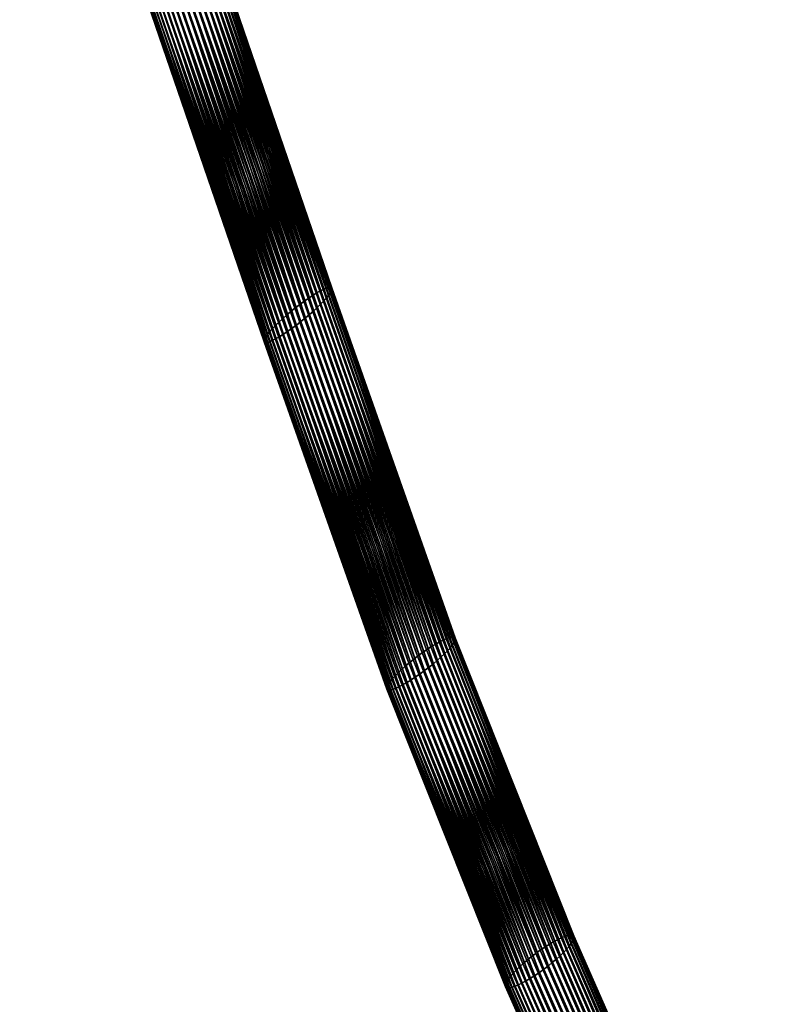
# Model space of a CAD drawing. Header units: centimetres. Extents: x -1886 to 2760, y -2774 to 68.
# Tile 3 of 77: x -1.16 to 2.04, y 38.72 to 42.9. Entities that reach past the tile are written whole.
import ezdxf

# ---------------------------------------------------------------- set-up
doc = ezdxf.new("R2010")
doc.units = ezdxf.units.CM
doc.layers.get('0').update_dxf_attribs({"true_color": 0x086e87})

msp = doc.modelspace()

# ---------------------------------------------------------------- meshes
at = {"color": 9, "true_color": 0xc1c1c1}
mesh = msp.add_polyface(dxfattribs=at)
corners = [(0.1241, 41.6951, -1092.8657), (-0.4066, 43.2407, -1093.4698), (-0.3936, 43.2551, -1093.4664), (0.1093, 41.6806, -1092.8677), (-0.4211, 43.2253, -1093.4716), (0.0758, 41.6502, -1092.8671), (-0.454, 43.1931, -1093.4701), (-0.437, 43.2094, -1093.4717), (0.0931, 41.6655, -1092.8682), (0.0577, 41.6348, -1092.8644), (-0.4719, 43.1767, -1093.467), (0.039, 41.6196, -1092.8601), (-0.4902, 43.1605, -1093.4623), (0.0013, 41.591, -1092.8473), (-0.5272, 43.1298, -1093.4486), (-0.5088, 43.1448, -1093.4561), (0.0201, 41.6049, -1092.8544), (-1.0255, 44.5897, -1094.0093), (-1.0074, 44.6065, -1094.016), (-1.0435, 44.5736, -1094.0012), (-0.5452, 43.1159, -1093.4398), (-1.061, 44.5586, -1093.9919), (-0.5624, 43.1031, -1093.4299), (-0.0171, 41.5781, -1092.8389), (-0.0348, 41.5663, -1092.8295), (-0.0666, 41.5471, -1092.8079), (-0.5935, 43.0822, -1093.4076), (-0.5786, 43.0918, -1093.4191), (-0.0514, 41.5559, -1092.8191), (-1.0937, 44.5327, -1093.9705), (-1.0779, 44.5449, -1093.9817), (-1.1083, 44.5223, -1093.9586), (-0.6068, 43.0744, -1093.3955), (-1.1214, 44.5139, -1093.9462), (-0.6183, 43.0685, -1093.3831), (-1.1421, 44.5032, -1093.9208), (-0.6279, 43.0646, -1093.3705), (-0.6353, 43.0629, -1093.358), (-1.1327, 44.5075, -1093.9336), (-1.1493, 44.5012, -1093.9082), (-0.6403, 43.0633, -1093.3459), (-1.1544, 44.5016, -1093.8961), (-0.643, 43.0658, -1093.3344), (-1.1575, 44.509, -1093.8737), (-0.6433, 43.0704, -1093.3234), (-0.6412, 43.077, -1093.3134), (-1.1571, 44.5042, -1093.8845), (-1.1555, 44.516, -1093.8638), (-0.6367, 43.0856, -1093.3044), (-1.1512, 44.525, -1093.8551), (-0.6298, 43.0959, -1093.2966), (-0.1118, 41.5531, -1092.7059), (-0.1049, 41.563, -1092.6981), (-0.0847, 41.587, -1092.6864), (-0.6098, 43.121, -1093.2854), (-0.6208, 43.1077, -1093.2903), (-0.0958, 41.5743, -1092.6915), (-1.1359, 44.5486, -1093.8416), (-1.1446, 44.536, -1093.8477), (-1.1252, 44.5627, -1093.837), (-0.5968, 43.1354, -1093.2821), (-1.1127, 44.578, -1093.8342), (-0.5823, 43.1507, -1093.2804), (-0.0716, 41.6006, -1092.6827), (-0.0568, 41.6151, -1092.6807), (-0.0234, 41.6455, -1092.6813), (-0.5494, 43.1829, -1093.2817), (-0.5664, 43.1666, -1093.2803), (-0.0407, 41.6302, -1092.6802), (-1.0986, 44.5944, -1093.8329), (-0.0052, 41.6609, -1092.6841), (-0.5315, 43.1993, -1093.2849), (0.0135, 41.6761, -1092.6884), (-0.5132, 43.2156, -1093.2897), (0.0512, 41.7048, -1092.7012), (-0.4762, 43.2464, -1093.3033), (-0.4946, 43.2313, -1093.2958), (0.0324, 41.6908, -1092.6941), (0.0696, 41.7178, -1092.7096), (-0.4582, 43.2604, -1093.3121), (0.0872, 41.7296, -1092.719), (-0.441, 43.2731, -1093.322), (0.1191, 41.7489, -1092.7406), (-0.4099, 43.2942, -1093.3445), (-0.4248, 43.2845, -1093.3329), (0.1038, 41.74, -1092.7295), (0.1327, 41.756, -1092.7524), (-0.3966, 43.302, -1093.3566), (0.1446, 41.7612, -1092.7645), (-0.3851, 43.3079, -1093.3689), (0.1621, 41.7658, -1092.7891), (-0.3681, 43.3135, -1093.3939), (-0.3755, 43.3118, -1093.3815), (0.1544, 41.7645, -1092.7769), (0.1674, 41.7651, -1092.801), (-0.3631, 43.3131, -1093.4061), (0.1703, 41.7624, -1092.8126), (-0.3604, 43.3105, -1093.4177), (0.1687, 41.7512, -1092.8335), (-0.3622, 43.2992, -1093.4386), (-0.3601, 43.3059, -1093.4286), (0.1707, 41.7577, -1092.8235), (0.1642, 41.7428, -1092.8425), (-0.3667, 43.2906, -1093.4475), (0.1574, 41.7328, -1092.8503), (-0.3736, 43.2803, -1093.4552), (0.1371, 41.7088, -1092.8621), (-0.3826, 43.2684, -1093.4615), (0.1483, 41.7214, -1092.8569)]
mesh.append_faces([[corners[k] for k in face] for face in [(0, 1, 2), (3, 4, 1), (5, 6, 7), (8, 7, 4), (9, 10, 6), (11, 12, 10), (13, 14, 15), (16, 15, 12), (17, 15, 14), (18, 12, 15), (19, 14, 20), (21, 20, 22), (23, 20, 14), (24, 22, 20), (25, 26, 27), (28, 27, 22), (29, 27, 26), (30, 22, 27), (31, 26, 32), (33, 32, 34), (35, 36, 37), (38, 34, 36), (39, 37, 40), (41, 40, 42), (43, 44, 45), (46, 42, 44), (47, 45, 48), (49, 48, 50), (51, 48, 45), (52, 50, 48), (53, 54, 55), (56, 55, 50), (57, 55, 54), (58, 50, 55), (59, 54, 60), (61, 60, 62), (63, 60, 54), (64, 62, 60), (65, 66, 67), (68, 67, 62), (69, 62, 67), (70, 71, 66), (72, 73, 71), (74, 75, 76), (77, 76, 73), (78, 79, 75), (80, 81, 79), (82, 83, 84), (85, 84, 81), (86, 87, 83), (88, 89, 87), (90, 91, 92), (93, 92, 89), (94, 95, 91), (96, 97, 95), (98, 99, 100), (101, 100, 97), (102, 103, 99), (104, 105, 103), (106, 2, 107), (108, 107, 105)]], dxfattribs={"vtx2": -1, "color": 9})
mesh = msp.add_polyface(dxfattribs=at)
corners = [(-0.3936, 43.2551, -1093.4664), (0.1371, 41.7088, -1092.8621), (0.1241, 41.6951, -1092.8657), (-0.4066, 43.2407, -1093.4698), (0.1093, 41.6806, -1092.8677), (-0.437, 43.2094, -1093.4717), (0.0931, 41.6655, -1092.8682), (0.0758, 41.6502, -1092.8671), (-0.4211, 43.2253, -1093.4716), (-0.454, 43.1931, -1093.4701), (0.0577, 41.6348, -1092.8644), (-0.4719, 43.1767, -1093.467), (0.039, 41.6196, -1092.8601), (-0.5088, 43.1448, -1093.4561), (0.0201, 41.6049, -1092.8544), (0.0013, 41.591, -1092.8473), (-0.4902, 43.1605, -1093.4623), (-0.5272, 43.1298, -1093.4486), (-0.0171, 41.5781, -1092.8389), (-0.5452, 43.1159, -1093.4398), (-0.0348, 41.5663, -1092.8295), (-0.5786, 43.0918, -1093.4191), (-0.0514, 41.5559, -1092.8191), (-0.0666, 41.5471, -1092.8079), (-0.5624, 43.1031, -1093.4299), (-0.5935, 43.0822, -1093.4076), (-0.0803, 41.5401, -1092.7961), (-0.6068, 43.0744, -1093.3955), (-0.0921, 41.5349, -1092.7839), (-0.6183, 43.0685, -1093.3831), (-0.1097, 41.5302, -1092.7594), (-0.6353, 43.0629, -1093.358), (-0.6279, 43.0646, -1093.3705), (-0.102, 41.5315, -1092.7717), (-0.1149, 41.5309, -1092.7474), (-0.6403, 43.0633, -1093.3459), (-0.1178, 41.5336, -1092.736), (-0.643, 43.0658, -1093.3344), (-0.1163, 41.5448, -1092.715), (-0.6412, 43.077, -1093.3134), (-0.6433, 43.0704, -1093.3234), (-0.1183, 41.5383, -1092.725), (-0.1118, 41.5531, -1092.7059), (-0.6367, 43.0856, -1093.3044), (-0.1049, 41.563, -1092.6981), (-0.6208, 43.1077, -1093.2903), (-0.0958, 41.5743, -1092.6915), (-0.0847, 41.587, -1092.6864), (-0.6298, 43.0959, -1093.2966), (-0.6098, 43.121, -1093.2854), (-0.0716, 41.6006, -1092.6827), (-0.5968, 43.1354, -1093.2821), (-0.0568, 41.6151, -1092.6807), (-0.5664, 43.1666, -1093.2803), (-0.0407, 41.6302, -1092.6802), (-0.0234, 41.6455, -1092.6813), (-0.5823, 43.1507, -1093.2804), (-0.5494, 43.1829, -1093.2817), (-0.0052, 41.6609, -1092.6841), (-0.5315, 43.1993, -1093.2849), (0.0135, 41.6761, -1092.6884), (-0.4946, 43.2313, -1093.2958), (0.0324, 41.6908, -1092.6941), (0.0512, 41.7048, -1092.7012), (-0.5132, 43.2156, -1093.2897), (-0.4762, 43.2464, -1093.3033), (0.0696, 41.7178, -1092.7096), (-0.4582, 43.2604, -1093.3121), (0.0872, 41.7296, -1092.719), (-0.4248, 43.2845, -1093.3329), (0.1038, 41.74, -1092.7295), (0.1191, 41.7489, -1092.7406), (-0.441, 43.2731, -1093.322), (-0.4099, 43.2942, -1093.3445), (0.1327, 41.756, -1092.7524), (-0.3966, 43.302, -1093.3566), (0.1446, 41.7612, -1092.7645), (0.6867, 40.2796, -1092.1844), (0.1621, 41.7658, -1092.7891), (0.1544, 41.7645, -1092.7769), (-0.3755, 43.3118, -1093.3815), (0.6787, 40.2787, -1092.1724), (-0.3851, 43.3079, -1093.3689), (0.6923, 40.2784, -1092.1962), (0.1674, 41.7651, -1092.801), (0.6955, 40.2754, -1092.2075), (0.1703, 41.7624, -1092.8126), (-0.3681, 43.3135, -1093.3939), (-0.3631, 43.3131, -1093.4061), (-0.3601, 43.3059, -1093.4286), (0.1707, 41.7577, -1092.8235), (0.1687, 41.7512, -1092.8335), (-0.3604, 43.3105, -1093.4177), (-0.3622, 43.2992, -1093.4386), (0.1642, 41.7428, -1092.8425), (-0.3667, 43.2906, -1093.4475), (0.1574, 41.7328, -1092.8503), (-0.3826, 43.2684, -1093.4615), (0.1483, 41.7214, -1092.8569), (-0.3736, 43.2803, -1093.4552)]
mesh.append_faces([[corners[k] for k in face] for face in [(0, 1, 2), (3, 2, 4), (5, 6, 7), (8, 4, 6), (9, 7, 10), (11, 10, 12), (13, 14, 15), (16, 12, 14), (17, 15, 18), (19, 18, 20), (21, 22, 23), (24, 20, 22), (25, 23, 26), (26, 27, 25), (27, 26, 28), (28, 29, 27), (30, 31, 32), (32, 33, 30), (33, 32, 29), (29, 28, 33), (31, 30, 34), (34, 35, 31), (35, 34, 36), (36, 37, 35), (38, 39, 40), (40, 41, 38), (41, 40, 37), (37, 36, 41), (39, 38, 42), (43, 42, 44), (45, 46, 47), (48, 44, 46), (49, 47, 50), (51, 50, 52), (53, 54, 55), (56, 52, 54), (57, 55, 58), (59, 58, 60), (61, 62, 63), (64, 60, 62), (65, 63, 66), (67, 66, 68), (69, 70, 71), (72, 68, 70), (73, 71, 74), (75, 74, 76), (77, 78, 79), (80, 79, 78), (81, 79, 76), (82, 76, 79), (83, 84, 78), (85, 86, 84), (87, 78, 84), (88, 84, 86), (89, 90, 91), (92, 86, 90), (93, 91, 94), (95, 94, 96), (97, 98, 1), (99, 96, 98)]], dxfattribs={"vtx2": -1, "color": 9})
mesh = msp.add_polyface(dxfattribs=at)
corners = [(0.1371, 41.7088, -1092.8621), (0.6635, 40.2219, -1092.2568), (0.6505, 40.2086, -1092.2605), (0.1241, 41.6951, -1092.8657), (0.6357, 40.1945, -1092.2627), (0.1093, 41.6806, -1092.8677), (0.6021, 40.1652, -1092.2625), (0.0758, 41.6502, -1092.8671), (0.0931, 41.6655, -1092.8682), (0.6195, 40.18, -1092.2634), (0.5838, 40.1505, -1092.26), (0.0577, 41.6348, -1092.8644), (0.565, 40.136, -1092.256), (0.039, 41.6196, -1092.8601), (0.5268, 40.1089, -1092.2438), (0.0013, 41.591, -1092.8473), (0.0201, 41.6049, -1092.8544), (0.5458, 40.1221, -1092.2506), (0.5081, 40.0967, -1092.2357), (-0.0171, 41.5781, -1092.8389), (0.4902, 40.0857, -1092.2266), (-0.0348, 41.5663, -1092.8295), (0.4576, 40.068, -1092.2056), (-0.0666, 41.5471, -1092.8079), (-0.0514, 41.5559, -1092.8191), (0.4732, 40.076, -1092.2164), (0.4436, 40.0616, -1092.1941), (-0.0803, 41.5401, -1092.7961), (0.4314, 40.057, -1092.1823), (-0.0921, 41.5349, -1092.7839), (0.4132, 40.0534, -1092.1582), (-0.1097, 41.5302, -1092.7594), (-0.102, 41.5315, -1092.7717), (0.4212, 40.0542, -1092.1703), (0.4075, 40.0545, -1092.1465), (-0.1149, 41.5309, -1092.7474), (0.4044, 40.0575, -1092.1351), (-0.1178, 41.5336, -1092.736), (0.4054, 40.069, -1092.1144), (-0.1163, 41.5448, -1092.715), (-0.1183, 41.5383, -1092.725), (0.4036, 40.0624, -1092.1243), (0.4097, 40.0773, -1092.1053), (-0.1118, 41.5531, -1092.7059), (0.4163, 40.0872, -1092.0975), (-0.1049, 41.563, -1092.6981), (0.4363, 40.1107, -1092.0857), (-0.0847, 41.587, -1092.6864), (-0.0958, 41.5743, -1092.6915), (0.4253, 40.0984, -1092.0909), (0.4494, 40.124, -1092.082), (-0.0716, 41.6006, -1092.6827), (0.4641, 40.1381, -1092.0798), (-0.0568, 41.6151, -1092.6807), (0.4977, 40.1674, -1092.0801), (-0.0234, 41.6455, -1092.6813), (-0.0407, 41.6302, -1092.6802), (0.4803, 40.1526, -1092.0791), (0.516, 40.1821, -1092.0825), (-0.0052, 41.6609, -1092.6841), (0.5349, 40.1966, -1092.0865), (0.0135, 41.6761, -1092.6884), (0.5731, 40.2238, -1092.0989), (0.0512, 41.7048, -1092.7012), (0.0324, 41.6908, -1092.6941), (0.554, 40.2106, -1092.092), (0.5917, 40.2361, -1092.1069), (0.0696, 41.7178, -1092.7096), (0.6097, 40.2471, -1092.1161), (0.0872, 41.7296, -1092.719), (0.6422, 40.2649, -1092.1371), (0.1191, 41.7489, -1092.7406), (0.1038, 41.74, -1092.7295), (0.6266, 40.2568, -1092.1262), (0.6563, 40.2713, -1092.1486), (0.1327, 41.756, -1092.7524), (0.6685, 40.2759, -1092.1604), (0.1446, 41.7612, -1092.7645), (0.1544, 41.7645, -1092.7769), (0.6787, 40.2787, -1092.1724), (0.6867, 40.2796, -1092.1844), (0.1621, 41.7658, -1092.7891), (0.6923, 40.2784, -1092.1962), (0.1674, 41.7651, -1092.801), (0.6955, 40.2754, -1092.2075), (0.6945, 40.2638, -1092.2283), (0.1687, 41.7512, -1092.8335), (0.1707, 41.7577, -1092.8235), (0.6962, 40.2705, -1092.2183), (0.1703, 41.7624, -1092.8126), (0.6902, 40.2554, -1092.2372), (0.1642, 41.7428, -1092.8425), (0.6835, 40.2455, -1092.245), (0.1574, 41.7328, -1092.8503), (0.1483, 41.7214, -1092.8569), (0.6746, 40.2343, -1092.2516)]
mesh.append_faces([[corners[k] for k in face] for face in [(0, 1, 2), (2, 3, 0), (4, 5, 3), (6, 7, 8), (9, 8, 5), (10, 11, 7), (12, 13, 11), (14, 15, 16), (17, 16, 13), (18, 19, 15), (20, 21, 19), (22, 23, 24), (25, 24, 21), (26, 27, 23), (28, 29, 27), (30, 31, 32), (33, 32, 29), (34, 35, 31), (36, 37, 35), (38, 39, 40), (41, 40, 37), (42, 43, 39), (44, 45, 43), (46, 47, 48), (49, 48, 45), (50, 51, 47), (52, 53, 51), (54, 55, 56), (57, 56, 53), (58, 59, 55), (60, 61, 59), (62, 63, 64), (65, 64, 61), (63, 62, 66), (66, 67, 63), (67, 66, 68), (68, 69, 67), (70, 71, 72), (72, 73, 70), (73, 72, 69), (69, 68, 73), (71, 70, 74), (74, 75, 71), (75, 74, 76), (76, 77, 75), (78, 79, 80), (77, 76, 79), (81, 80, 82), (83, 82, 84), (85, 86, 87), (87, 88, 85), (88, 87, 89), (89, 84, 88), (86, 85, 90), (90, 91, 86), (91, 90, 92), (92, 93, 91), (1, 0, 94), (94, 95, 1), (95, 94, 93), (93, 92, 95)]], dxfattribs={"vtx2": -1, "color": 9})
mesh = msp.add_polyface(dxfattribs=at)
corners = [(0.1241, 41.6951, -1092.8657), (0.6505, 40.2086, -1092.2605), (0.6357, 40.1945, -1092.2627), (0.0931, 41.6655, -1092.8682), (0.6195, 40.18, -1092.2634), (0.6021, 40.1652, -1092.2625), (0.1093, 41.6806, -1092.8677), (0.0758, 41.6502, -1092.8671), (0.5838, 40.1505, -1092.26), (0.0577, 41.6348, -1092.8644), (0.565, 40.136, -1092.256), (0.0201, 41.6049, -1092.8544), (0.5458, 40.1221, -1092.2506), (0.5268, 40.1089, -1092.2438), (0.039, 41.6196, -1092.8601), (0.0013, 41.591, -1092.8473), (0.5081, 40.0967, -1092.2357), (-0.0171, 41.5781, -1092.8389), (0.4902, 40.0857, -1092.2266), (-0.0514, 41.5559, -1092.8191), (0.4732, 40.076, -1092.2164), (0.4576, 40.068, -1092.2056), (-0.0348, 41.5663, -1092.8295), (-0.0666, 41.5471, -1092.8079), (0.4436, 40.0616, -1092.1941), (-0.0803, 41.5401, -1092.7961), (0.4314, 40.057, -1092.1823), (-0.102, 41.5315, -1092.7717), (0.4212, 40.0542, -1092.1703), (0.4132, 40.0534, -1092.1582), (-0.0921, 41.5349, -1092.7839), (-0.1097, 41.5302, -1092.7594), (0.4075, 40.0545, -1092.1465), (-0.1149, 41.5309, -1092.7474), (0.4044, 40.0575, -1092.1351), (-0.1183, 41.5383, -1092.725), (0.4036, 40.0624, -1092.1243), (0.4054, 40.069, -1092.1144), (-0.1178, 41.5336, -1092.736), (-0.1163, 41.5448, -1092.715), (0.4097, 40.0773, -1092.1053), (-0.1118, 41.5531, -1092.7059), (0.4163, 40.0872, -1092.0975), (-0.0958, 41.5743, -1092.6915), (0.4253, 40.0984, -1092.0909), (0.4363, 40.1107, -1092.0857), (-0.1049, 41.563, -1092.6981), (-0.0847, 41.587, -1092.6864), (0.4494, 40.124, -1092.082), (-0.0716, 41.6006, -1092.6827), (0.4641, 40.1381, -1092.0798), (-0.0407, 41.6302, -1092.6802), (0.4803, 40.1526, -1092.0791), (0.4977, 40.1674, -1092.0801), (-0.0568, 41.6151, -1092.6807), (-0.0234, 41.6455, -1092.6813), (0.516, 40.1821, -1092.0825), (-0.0052, 41.6609, -1092.6841), (0.5349, 40.1966, -1092.0865), (0.0324, 41.6908, -1092.6941), (0.554, 40.2106, -1092.092), (0.5731, 40.2238, -1092.0989), (0.0135, 41.6761, -1092.6884), (1.1573, 38.9391, -1091.703), (0.6635, 40.2219, -1092.2568), (1.1428, 38.9249, -1091.7052), (1.1094, 38.8956, -1091.7048), (1.1267, 38.9104, -1091.7057), (1.0912, 38.881, -1091.7023), (1.0724, 38.8666, -1091.6982), (0.9669, 38.8745, -1091.5251), (1.0002, 38.9038, -1091.5255), (0.983, 38.889, -1091.5245), (1.0184, 38.9185, -1091.5281), (1.0373, 38.9329, -1091.5321), (1.0756, 38.9597, -1091.5442), (1.0564, 38.9467, -1091.5375), (1.0943, 38.9717, -1091.5522), (0.5917, 40.2361, -1092.1069), (1.1124, 38.9824, -1091.5613), (0.6097, 40.2471, -1092.1161), (1.1453, 38.9996, -1091.5819), (0.6422, 40.2649, -1092.1371), (0.6266, 40.2568, -1092.1262), (1.1295, 38.9918, -1091.5712), (1.1596, 39.0056, -1091.5933), (0.6563, 40.2713, -1092.1486), (1.172, 39.0098, -1091.6049), (0.6685, 40.2759, -1092.1604), (1.1909, 39.0126, -1091.6285), (0.6867, 40.2796, -1092.1844), (0.6787, 40.2787, -1092.1724), (1.1825, 39.0122, -1091.6167), (1.1968, 39.0111, -1091.6401), (0.6923, 40.2784, -1092.1962), (1.2003, 39.0077, -1091.6512), (0.6955, 40.2754, -1092.2075), (1.1999, 38.9954, -1091.6715), (0.6945, 40.2638, -1092.2283), (0.6962, 40.2705, -1092.2183), (1.2014, 39.0024, -1091.6617), (1.196, 38.9868, -1091.6803), (0.6902, 40.2554, -1092.2372), (1.1896, 38.9766, -1091.688), (0.6835, 40.2455, -1092.245), (1.1701, 38.9526, -1091.6995), (0.6746, 40.2343, -1092.2516), (1.1809, 38.9651, -1091.6943)]
mesh.append_faces([[corners[k] for k in face] for face in [(0, 1, 2), (3, 4, 5), (6, 2, 4), (7, 5, 8), (9, 8, 10), (11, 12, 13), (14, 10, 12), (15, 13, 16), (17, 16, 18), (19, 20, 21), (22, 18, 20), (23, 21, 24), (25, 24, 26), (27, 28, 29), (30, 26, 28), (31, 29, 32), (33, 32, 34), (35, 36, 37), (38, 34, 36), (39, 37, 40), (41, 40, 42), (43, 44, 45), (46, 42, 44), (47, 45, 48), (49, 48, 50), (51, 52, 53), (54, 50, 52), (55, 53, 56), (57, 56, 58), (59, 60, 61), (62, 58, 60), (63, 1, 64), (65, 2, 1), (66, 5, 4), (67, 4, 2), (68, 8, 5), (69, 10, 8), (70, 50, 48), (71, 53, 52), (72, 52, 50), (73, 56, 53), (74, 58, 56), (75, 61, 60), (76, 60, 58), (77, 78, 61), (79, 80, 78), (81, 82, 83), (84, 83, 80), (85, 86, 82), (87, 88, 86), (89, 90, 91), (92, 91, 88), (93, 94, 90), (95, 96, 94), (97, 98, 99), (100, 99, 96), (101, 102, 98), (103, 104, 102), (105, 64, 106), (107, 106, 104)]], dxfattribs={"vtx2": -1, "color": 9})
mesh = msp.add_polyface(dxfattribs=at)
corners = [(0.6635, 40.2219, -1092.2568), (1.1701, 38.9526, -1091.6995), (1.1573, 38.9391, -1091.703), (0.6505, 40.2086, -1092.2605), (1.1428, 38.9249, -1091.7052), (0.6195, 40.18, -1092.2634), (1.1267, 38.9104, -1091.7057), (1.1094, 38.8956, -1091.7048), (0.6357, 40.1945, -1092.2627), (0.6021, 40.1652, -1092.2625), (1.0912, 38.881, -1091.7023), (0.5838, 40.1505, -1092.26), (1.0724, 38.8666, -1091.6982), (1.0341, 38.8399, -1091.6862), (0.5268, 40.1089, -1092.2438), (0.5458, 40.1221, -1092.2506), (1.0532, 38.8528, -1091.6929), (0.565, 40.136, -1092.256), (1.0154, 38.8279, -1091.6782), (0.5081, 40.0967, -1092.2357), (0.9973, 38.8172, -1091.6692), (0.4902, 40.0857, -1092.2266), (0.9643, 38.8002, -1091.6484), (0.4576, 40.068, -1092.2056), (0.4732, 40.076, -1092.2164), (0.9802, 38.8079, -1091.6592), (0.9501, 38.7942, -1091.6372), (0.4436, 40.0616, -1092.1941), (0.9376, 38.7899, -1091.6255), (0.4314, 40.057, -1092.1823), (0.9188, 38.7871, -1091.6019), (0.4132, 40.0534, -1092.1582), (0.4212, 40.0542, -1092.1703), (0.9271, 38.7876, -1091.6136), (0.9129, 38.7886, -1091.5903), (0.4075, 40.0545, -1092.1465), (0.9094, 38.792, -1091.5791), (0.4044, 40.0575, -1092.1351), (0.9097, 38.8042, -1091.5588), (0.4054, 40.069, -1092.1144), (0.4036, 40.0624, -1092.1243), (0.9083, 38.7972, -1091.5686), (0.9137, 38.8128, -1091.55), (0.4097, 40.0773, -1092.1053), (0.9201, 38.823, -1091.5424), (0.4163, 40.0872, -1092.0975), (0.9395, 38.8469, -1091.5309), (0.4363, 40.1107, -1092.0857), (0.4253, 40.0984, -1092.0909), (0.9287, 38.8344, -1091.536), (0.9523, 38.8603, -1091.5272), (0.4494, 40.124, -1092.082), (0.9669, 38.8745, -1091.5251), (0.4803, 40.1526, -1092.0791), (0.983, 38.889, -1091.5245), (1.0002, 38.9038, -1091.5255), (0.4641, 40.1381, -1092.0798), (0.4977, 40.1674, -1092.0801), (1.0184, 38.9185, -1091.5281), (0.516, 40.1821, -1092.0825), (1.0373, 38.9329, -1091.5321), (0.554, 40.2106, -1092.092), (1.0564, 38.9467, -1091.5375), (1.0756, 38.9597, -1091.5442), (0.5349, 40.1966, -1092.0865), (0.5731, 40.2238, -1092.0989), (1.0943, 38.9717, -1091.5522), (0.5917, 40.2361, -1092.1069), (1.1124, 38.9824, -1091.5613), (0.6266, 40.2568, -1092.1262), (1.1295, 38.9918, -1091.5712), (1.1453, 38.9996, -1091.5819), (0.6097, 40.2471, -1092.1161), (0.6422, 40.2649, -1092.1371), (1.1596, 39.0056, -1091.5933), (0.6563, 40.2713, -1092.1486), (1.172, 39.0098, -1091.6049), (0.6787, 40.2787, -1092.1724), (1.1825, 39.0122, -1091.6167), (1.1909, 39.0126, -1091.6285), (0.6685, 40.2759, -1092.1604), (0.6867, 40.2796, -1092.1844), (1.1968, 39.0111, -1091.6401), (0.6923, 40.2784, -1092.1962), (1.2003, 39.0077, -1091.6512), (0.6962, 40.2705, -1092.2183), (1.2014, 39.0024, -1091.6617), (1.1999, 38.9954, -1091.6715), (0.6955, 40.2754, -1092.2075), (0.6945, 40.2638, -1092.2283), (1.196, 38.9868, -1091.6803), (0.6902, 40.2554, -1092.2372), (1.1896, 38.9766, -1091.688), (0.6746, 40.2343, -1092.2516), (1.1809, 38.9651, -1091.6943), (0.6835, 40.2455, -1092.245)]
mesh.append_faces([[corners[k] for k in face] for face in [(0, 1, 2), (3, 2, 4), (5, 6, 7), (8, 4, 6), (9, 7, 10), (11, 10, 12), (13, 14, 15), (15, 16, 13), (16, 15, 17), (17, 12, 16), (14, 13, 18), (18, 19, 14), (19, 18, 20), (20, 21, 19), (22, 23, 24), (24, 25, 22), (25, 24, 21), (21, 20, 25), (23, 22, 26), (26, 27, 23), (28, 29, 27), (30, 31, 32), (33, 32, 29), (34, 35, 31), (36, 37, 35), (38, 39, 40), (40, 41, 38), (41, 40, 37), (39, 38, 42), (42, 43, 39), (43, 42, 44), (44, 45, 43), (46, 47, 48), (48, 49, 46), (49, 48, 45), (45, 44, 49), (47, 46, 50), (50, 51, 47), (51, 50, 52), (53, 54, 55), (56, 52, 54), (57, 55, 58), (59, 58, 60), (61, 62, 63), (64, 60, 62), (65, 63, 66), (67, 66, 68), (69, 70, 71), (72, 68, 70), (73, 71, 74), (75, 74, 76), (77, 78, 79), (80, 76, 78), (81, 79, 82), (83, 82, 84), (85, 86, 87), (88, 84, 86), (89, 87, 90), (91, 90, 92), (93, 94, 1), (95, 92, 94)]], dxfattribs={"vtx2": -1, "color": 9})
mesh = msp.add_polyface(dxfattribs=at)
corners = [(1.6238, 37.879, -1091.2052), (1.1573, 38.9391, -1091.703), (1.1701, 38.9526, -1091.6995), (1.6028, 37.878, -1091.2144), (1.1428, 38.9249, -1091.7052), (1.555, 37.8799, -1091.2297), (1.1094, 38.8956, -1091.7048), (1.1267, 38.9104, -1091.7057), (1.5774, 37.8831, -1091.225), (1.5434, 37.854, -1091.2213), (1.0912, 38.881, -1091.7023), (1.5339, 37.8228, -1091.2084), (1.0724, 38.8666, -1091.6982), (1.4992, 37.7909, -1091.1926), (1.0341, 38.8399, -1091.6862), (1.0532, 38.8528, -1091.6929), (1.5181, 37.8036, -1091.1998), (1.4803, 37.7793, -1091.184), (1.0154, 38.8279, -1091.6782), (1.4591, 37.7745, -1091.1774), (0.9973, 38.8172, -1091.6692), (1.4116, 37.7857, -1091.1724), (0.9643, 38.8002, -1091.6484), (0.9802, 38.8079, -1091.6592), (1.4331, 37.7821, -1091.1766), (1.4037, 37.769, -1091.1554), (0.9501, 38.7942, -1091.6372), (0.4436, 40.0616, -1092.1941), (0.9376, 38.7899, -1091.6255), (1.3975, 37.754, -1091.1381), (0.4212, 40.0542, -1092.1703), (0.9271, 38.7876, -1091.6136), (0.9188, 38.7871, -1091.6019), (0.4314, 40.057, -1092.1823), (1.3662, 37.7738, -1091.1272), (1.3808, 37.7629, -1091.1326), (0.4132, 40.0534, -1092.1582), (0.9129, 38.7886, -1091.5903), (1.3665, 37.7645, -1091.1102), (0.4075, 40.0545, -1092.1465), (0.9094, 38.792, -1091.5791), (1.369, 37.7572, -1091.0936), (0.4044, 40.0575, -1092.1351), (0.9083, 38.7972, -1091.5686), (1.3562, 37.7919, -1091.0858), (0.9097, 38.8042, -1091.5588), (1.3614, 37.7737, -1091.0892), (1.366, 37.7896, -1091.0718), (0.9137, 38.8128, -1091.55), (1.3782, 37.7888, -1091.0588), (0.9201, 38.823, -1091.5424), (1.3842, 37.8354, -1091.0593), (0.9395, 38.8469, -1091.5309), (0.9287, 38.8344, -1091.536), (1.3802, 37.8116, -1091.0583), (1.4024, 37.8376, -1091.0504), (0.9523, 38.8603, -1091.5272), (1.4226, 37.8405, -1091.043), (0.9669, 38.8745, -1091.5251), (1.4427, 37.8926, -1091.0549), (1.0002, 38.9038, -1091.5255), (0.983, 38.889, -1091.5245), (1.4321, 37.8665, -1091.0482), (1.4661, 37.8956, -1091.0519), (1.0184, 38.9185, -1091.5281), (1.4902, 37.8984, -1091.0504), (1.0373, 38.9329, -1091.5321), (1.516, 37.9481, -1091.0737), (1.0756, 38.9597, -1091.5442), (1.0564, 38.9467, -1091.5375), (1.5032, 37.9237, -1091.0614), (1.5398, 37.9481, -1091.0758), (1.0943, 38.9717, -1091.5522), (1.5631, 37.947, -1091.079), (1.1124, 38.9824, -1091.5613), (1.5846, 37.9872, -1091.1107), (1.1453, 38.9996, -1091.5819), (1.1295, 38.9918, -1091.5712), (1.5745, 37.9679, -1091.0945), (1.6039, 37.9811, -1091.1157), (1.1596, 39.0056, -1091.5933), (1.6246, 37.9676, -1091.1184), (1.172, 39.0098, -1091.6049), (1.6488, 37.9659, -1091.1394), (1.1909, 39.0126, -1091.6285), (1.1825, 39.0122, -1091.6167), (1.639, 37.9647, -1091.1274), (1.6557, 37.9647, -1091.1509), (1.1968, 39.0111, -1091.6401), (1.657, 37.967, -1091.1647), (1.2003, 39.0077, -1091.6512), (1.6429, 37.9828, -1091.1985), (1.1999, 38.9954, -1091.6715), (1.2014, 39.0024, -1091.6617), (1.6498, 37.9787, -1091.1835), (1.6452, 37.9627, -1091.2009), (1.196, 38.9868, -1091.6803), (1.6491, 37.9326, -1091.198), (1.1896, 38.9766, -1091.688), (1.6391, 37.888, -1091.199), (1.1809, 38.9651, -1091.6943), (1.6473, 37.9068, -1091.1969)]
mesh.append_faces([[corners[k] for k in face] for face in [(0, 1, 2), (3, 4, 1), (5, 6, 7), (8, 7, 4), (9, 10, 6), (11, 12, 10), (13, 14, 15), (16, 15, 12), (17, 18, 14), (19, 20, 18), (21, 22, 23), (24, 23, 20), (25, 26, 22), (27, 26, 28), (29, 28, 26), (30, 31, 32), (33, 28, 31), (34, 32, 31), (35, 31, 28), (36, 32, 37), (38, 37, 32), (39, 37, 40), (41, 40, 37), (42, 40, 43), (44, 45, 43), (46, 43, 40), (47, 48, 45), (49, 50, 48), (51, 52, 53), (54, 53, 50), (55, 56, 52), (57, 58, 56), (59, 60, 61), (62, 61, 58), (63, 64, 60), (65, 66, 64), (67, 68, 69), (70, 69, 66), (71, 72, 68), (73, 74, 72), (75, 76, 77), (77, 78, 75), (78, 77, 74), (76, 75, 79), (79, 80, 76), (80, 79, 81), (81, 82, 80), (83, 84, 85), (86, 85, 82), (84, 83, 87), (87, 88, 84), (89, 90, 88), (91, 92, 93), (93, 94, 91), (94, 93, 90), (90, 89, 94), (95, 96, 92), (97, 98, 96), (99, 2, 100), (101, 100, 98)]], dxfattribs={"vtx2": -1, "color": 9})
mesh = msp.add_polyface(dxfattribs=at)
corners = [(1.1701, 38.9526, -1091.6995), (1.6391, 37.888, -1091.199), (1.6238, 37.879, -1091.2052), (1.1573, 38.9391, -1091.703), (1.6028, 37.878, -1091.2144), (1.8961, 37.1588, -1090.8741), (1.555, 37.8799, -1091.2297), (1.5774, 37.8831, -1091.225), (1.1267, 38.9104, -1091.7057), (1.1428, 38.9249, -1091.7052), (1.1094, 38.8956, -1091.7048), (1.5434, 37.854, -1091.2213), (1.0912, 38.881, -1091.7023), (1.5339, 37.8228, -1091.2084), (1.0532, 38.8528, -1091.6929), (1.5181, 37.8036, -1091.1998), (1.4992, 37.7909, -1091.1926), (1.0724, 38.8666, -1091.6982), (1.0341, 38.8399, -1091.6862), (1.4803, 37.7793, -1091.184), (1.0154, 38.8279, -1091.6782), (1.4591, 37.7745, -1091.1774), (0.9802, 38.8079, -1091.6592), (1.4331, 37.7821, -1091.1766), (1.4116, 37.7857, -1091.1724), (0.9973, 38.8172, -1091.6692), (0.9643, 38.8002, -1091.6484), (1.4037, 37.769, -1091.1554), (0.9501, 38.7942, -1091.6372), (1.3975, 37.754, -1091.1381), (0.9271, 38.7876, -1091.6136), (1.3808, 37.7629, -1091.1326), (1.3662, 37.7738, -1091.1272), (0.9376, 38.7899, -1091.6255), (0.9188, 38.7871, -1091.6019), (1.3665, 37.7645, -1091.1102), (0.9129, 38.7886, -1091.5903), (1.369, 37.7572, -1091.0936), (0.9083, 38.7972, -1091.5686), (1.3614, 37.7737, -1091.0892), (1.3562, 37.7919, -1091.0858), (0.9094, 38.792, -1091.5791), (0.9097, 38.8042, -1091.5588), (1.366, 37.7896, -1091.0718), (0.9137, 38.8128, -1091.55), (1.3782, 37.7888, -1091.0588), (0.9287, 38.8344, -1091.536), (1.3802, 37.8116, -1091.0583), (1.3842, 37.8354, -1091.0593), (0.9201, 38.823, -1091.5424), (0.9395, 38.8469, -1091.5309), (1.4024, 37.8376, -1091.0504), (0.9523, 38.8603, -1091.5272), (1.4226, 37.8405, -1091.043), (1.7835, 37.1737, -1090.7062), (1.4427, 37.8926, -1091.0549), (1.4321, 37.8665, -1091.0482), (0.983, 38.889, -1091.5245), (0.9669, 38.8745, -1091.5251), (1.0002, 38.9038, -1091.5255), (1.4661, 37.8956, -1091.0519), (1.0184, 38.9185, -1091.5281), (1.4902, 37.8984, -1091.0504), (1.8228, 37.1409, -1090.6862), (1.8519, 37.2271, -1090.7244), (1.516, 37.9481, -1091.0737), (1.5032, 37.9237, -1091.0614), (1.8579, 37.1683, -1090.6956), (1.0564, 38.9467, -1091.5375), (1.0373, 38.9329, -1091.5321), (1.0756, 38.9597, -1091.5442), (1.5398, 37.9481, -1091.0758), (1.0943, 38.9717, -1091.5522), (1.5631, 37.947, -1091.079), (1.8907, 37.1908, -1090.7087), (1.9295, 37.1537, -1090.6943), (1.9163, 37.2643, -1090.7594), (1.5846, 37.9872, -1091.1107), (1.5745, 37.9679, -1091.0945), (1.9237, 37.2099, -1090.7267), (1.1124, 38.9824, -1091.5613), (1.9504, 37.2218, -1090.7458), (1.6039, 37.9811, -1091.1157), (1.9954, 37.1552, -1090.7217), (1.6246, 37.9676, -1091.1184), (2.0345, 37.1409, -1090.7355), (1.6488, 37.9659, -1091.1394), (1.639, 37.9647, -1091.1274), (2.0209, 37.1368, -1090.7227), (1.1825, 39.0122, -1091.6167), (1.172, 39.0098, -1091.6049), (1.1968, 39.0111, -1091.6401), (1.6557, 37.9647, -1091.1509), (1.657, 37.967, -1091.1647), (2.0439, 37.1417, -1090.7471), (2.0378, 37.1623, -1090.7692), (1.9811, 37.2648, -1090.8452), (1.6429, 37.9828, -1091.1985), (1.6498, 37.9787, -1091.1835), (2.005, 37.226, -1090.8136), (1.1999, 38.9954, -1091.6715), (1.6452, 37.9627, -1091.2009), (1.196, 38.9868, -1091.6803), (1.6491, 37.9326, -1091.198), (2.0014, 37.2108, -1090.8289), (2.0356, 37.1211, -1090.7944), (1.1809, 38.9651, -1091.6943), (1.6473, 37.9068, -1091.1969), (1.1896, 38.9766, -1091.688)]
mesh.append_faces([[corners[k] for k in face] for face in [(0, 1, 2), (3, 2, 4), (5, 6, 7), (8, 7, 6), (9, 4, 7), (10, 6, 11), (12, 11, 13), (14, 15, 16), (17, 13, 15), (18, 16, 19), (20, 19, 21), (22, 23, 24), (25, 21, 23), (26, 24, 27), (28, 27, 29), (30, 31, 32), (33, 29, 31), (34, 32, 35), (36, 35, 37), (38, 39, 40), (41, 37, 39), (42, 40, 43), (44, 43, 45), (46, 47, 48), (49, 45, 47), (50, 48, 51), (52, 51, 53), (54, 55, 56), (57, 56, 55), (58, 53, 56), (59, 55, 60), (61, 60, 62), (63, 60, 55), (64, 65, 66), (67, 66, 62), (68, 66, 65), (69, 62, 66), (70, 65, 71), (72, 71, 73), (74, 71, 65), (75, 73, 71), (76, 77, 78), (79, 78, 73), (80, 73, 78), (81, 82, 77), (83, 84, 82), (85, 86, 87), (88, 87, 84), (89, 87, 86), (90, 84, 87), (91, 92, 93), (94, 92, 86), (95, 93, 92), (96, 97, 98), (99, 98, 93), (100, 97, 101), (102, 101, 103), (104, 101, 97), (105, 103, 101), (106, 107, 1), (108, 103, 107)]], dxfattribs={"vtx2": -1, "color": 9})

doc.saveas('drawing.dxf')
